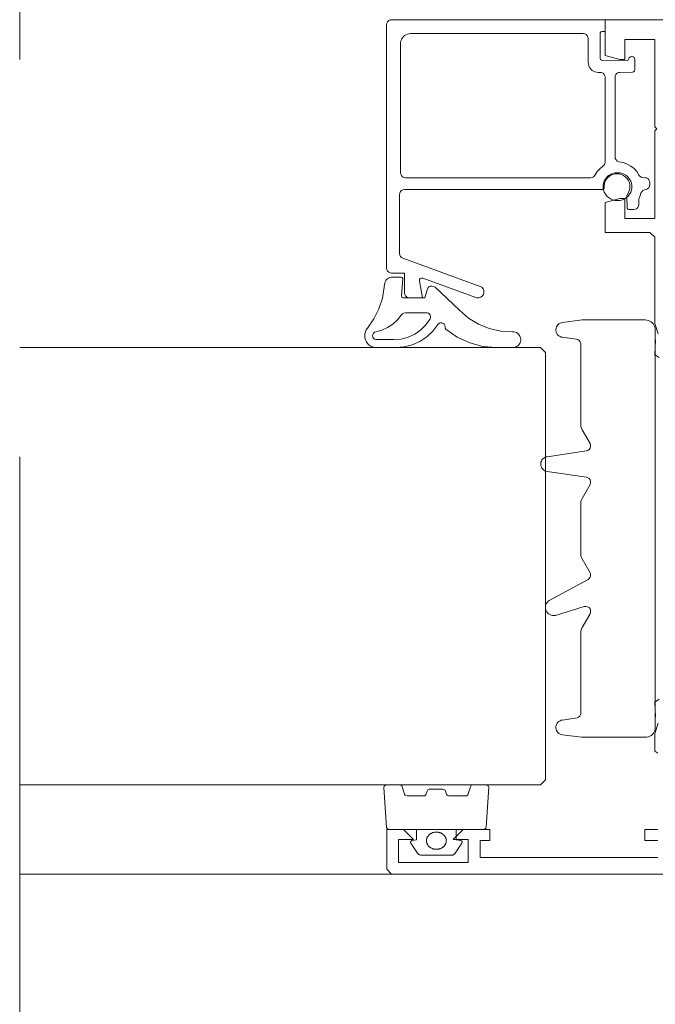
# Paper-space layout 'AD-03 DETAL MONTAŻU OKNA' of a CAD drawing. Header units: millimetres. Extents: x 0 to 420, y 0 to 297.
# Tile 17 of 40: x 155.12 to 161.52, y 46.34 to 56.25. Entities that reach past the tile are written whole.
import ezdxf
from ezdxf.xclip import XClip

# ---------------------------------------------------------------- set-up
doc = ezdxf.new("R2010")
doc.units = ezdxf.units.MM
doc.header["$MEASUREMENT"] = 0
doc.header["$XCLIPFRAME"] = 0
doc.linetypes.add('przerywama detal', pattern=[120, 80, -40])
doc.layers.add('A_linie_Nr_pióra__10', color=7, linetype='Continuous', lineweight=13, true_color=0x4b4b4b)
doc.layers.add('A_podrys', color=7, linetype='Continuous')
doc.layers.add('A_stolarka_Nr_pióra__3', color=252, linetype='Continuous', lineweight=13)

# ---------------------------------------------------------------- blocks, each defined once
blk = doc.blocks.new('Rysunek_1_1', base_point=(-23204.6361, -13199.2849))
at = {"layer": 'A_linie_Nr_pióra__10', "color": 251, "linetype": 'przerywama detal', "lineweight": 13, "ltscale": 0.1, "true_color": 0x4b4b4b}
blk.add_line((155.123, 31.8536), (155.123, 91.8536), dxfattribs=at)
at = {"layer": 'A_stolarka_Nr_pióra__3', "color": 252, "linetype": 'Continuous', "lineweight": 13, "ltscale": 0.1}
for p, q in [((160.3679, 52.9536), (155.123, 52.9536)), ((160.3679, 52.9536), (160.4179, 52.9036)), ((160.4179, 52.9036), (160.4179, 48.6036)), ((160.3679, 48.5536), (155.123, 48.5536)), ((160.4179, 48.6036), (160.3679, 48.5536)), ((159.119, 48.1039), (159.119, 48.0001)), ((159.251, 48.0549), (159.2547, 48.0577)), ((159.2547, 48.0577), (159.2586, 48.0604)), ((159.2586, 48.0604), (159.2626, 48.0629)), ((159.2626, 48.0629), (159.2668, 48.0653)), ((159.2668, 48.0653), (159.2711, 48.0674)), ((159.2711, 48.0674), (159.2756, 48.0694)), ((159.2756, 48.0694), (159.2801, 48.0712)), ((159.2801, 48.0712), (159.2848, 48.0727)), ((159.2848, 48.0727), (159.2895, 48.0741)), ((159.2895, 48.0741), (159.2943, 48.0753)), ((159.2943, 48.0753), (159.2992, 48.0762)), ((159.2992, 48.0762), (159.3041, 48.077)), ((159.3041, 48.077), (159.309, 48.0775)), ((159.309, 48.0775), (159.314, 48.0778)), ((159.314, 48.0778), (159.319, 48.0779)), ((159.319, 48.0779), (159.324, 48.0778)), ((159.324, 48.0778), (159.3289, 48.0775)), ((159.3289, 48.0775), (159.3339, 48.077)), ((159.3339, 48.077), (159.3388, 48.0762)), ((159.3388, 48.0762), (159.3436, 48.0753)), ((159.3436, 48.0753), (159.3484, 48.0741)), ((159.3484, 48.0741), (159.3532, 48.0727)), ((159.3532, 48.0727), (159.3578, 48.0712)), ((159.3578, 48.0712), (159.3624, 48.0694)), ((159.3624, 48.0694), (159.3668, 48.0674)), ((159.3668, 48.0674), (159.3711, 48.0653)), ((159.3711, 48.0653), (159.3753, 48.0629)), ((159.3753, 48.0629), (159.3794, 48.0604)), ((159.3794, 48.0604), (159.3832, 48.0577)), ((159.3832, 48.0577), (159.387, 48.0549)), ((159.519, 48.0001), (159.519, 48.1039)), ((159.0594, 47.9803), (159.059, 47.9761)), ((159.059, 47.9761), (159.0598, 47.972)), ((159.0609, 47.9842), (159.0594, 47.9803)), ((159.0598, 47.972), (159.0616, 47.9682)), ((159.0634, 47.9877), (159.0609, 47.9842)), ((159.0616, 47.9682), (159.1298, 47.8661)), ((159.0669, 47.9906), (159.0634, 47.9877)), ((159.0711, 47.9927), (159.0669, 47.9906)), ((159.0757, 47.9939), (159.0711, 47.9927)), ((159.119, 48.0001), (159.0757, 47.9939)), ((159.219, 47.9936), (159.2192, 47.9979)), ((159.219, 47.9893), (159.219, 47.9936)), ((159.2192, 47.985), (159.219, 47.9893)), ((159.2192, 47.9979), (159.2197, 48.0022)), ((159.2197, 47.9807), (159.2192, 47.985)), ((159.2197, 48.0022), (159.2205, 48.0065)), ((159.2205, 47.9765), (159.2197, 47.9807)), ((159.2205, 48.0065), (159.2215, 48.0107)), ((159.2215, 47.9722), (159.2205, 47.9765)), ((159.2215, 48.0107), (159.2227, 48.0149)), ((159.2227, 47.968), (159.2215, 47.9722)), ((159.2227, 48.0149), (159.2242, 48.019)), ((159.2242, 47.9639), (159.2227, 47.968)), ((159.2242, 48.019), (159.2259, 48.0231)), ((159.2259, 47.9599), (159.2242, 47.9639)), ((159.2259, 48.0231), (159.2278, 48.027)), ((159.2278, 47.9559), (159.2259, 47.9599)), ((159.2278, 48.027), (159.23, 48.0309)), ((159.23, 48.0309), (159.2324, 48.0347)), ((159.2324, 48.0347), (159.235, 48.0384)), ((159.235, 48.0384), (159.2378, 48.042)), ((159.2378, 48.042), (159.2408, 48.0454)), ((159.2408, 48.0454), (159.244, 48.0487)), ((159.244, 48.0487), (159.2474, 48.0519)), ((159.2474, 48.0519), (159.251, 48.0549)), ((159.387, 48.0549), (159.3906, 48.0519)), ((159.3906, 48.0519), (159.3939, 48.0487)), ((159.3939, 48.0487), (159.3972, 48.0454)), ((159.3972, 48.0454), (159.4002, 48.042)), ((159.4002, 48.042), (159.403, 48.0384)), ((159.403, 48.0384), (159.4056, 48.0347)), ((159.4056, 48.0347), (159.408, 48.0309)), ((159.408, 48.0309), (159.4101, 48.027)), ((159.4101, 48.027), (159.4121, 48.0231)), ((159.4121, 47.9599), (159.4101, 47.9559)), ((159.4121, 48.0231), (159.4138, 48.019)), ((159.4138, 47.9639), (159.4121, 47.9599)), ((159.4138, 48.019), (159.4152, 48.0149)), ((159.4152, 47.968), (159.4138, 47.9639)), ((159.4152, 48.0149), (159.4165, 48.0107)), ((159.4165, 47.9722), (159.4152, 47.968)), ((159.4165, 48.0107), (159.4175, 48.0065)), ((159.4175, 47.9765), (159.4165, 47.9722)), ((159.4175, 48.0065), (159.4182, 48.0022)), ((159.4182, 47.9807), (159.4175, 47.9765)), ((159.4182, 48.0022), (159.4187, 47.9979)), ((159.4187, 47.985), (159.4182, 47.9807)), ((159.4187, 47.9979), (159.4189, 47.9936)), ((159.4189, 47.9893), (159.4187, 47.985)), ((159.4189, 47.9936), (159.4189, 47.9893)), ((159.5081, 47.8661), (159.5763, 47.9682)), ((159.5623, 47.9939), (159.519, 48.0001)), ((159.5669, 47.9927), (159.5623, 47.9939)), ((159.571, 47.9906), (159.5669, 47.9927)), ((159.5745, 47.9877), (159.571, 47.9906)), ((159.5771, 47.9842), (159.5745, 47.9877)), ((159.5763, 47.9682), (159.5782, 47.972)), ((159.5786, 47.9803), (159.5771, 47.9842)), ((159.5782, 47.972), (159.579, 47.9761)), ((159.579, 47.9761), (159.5786, 47.9803)), ((159.1298, 47.8661), (159.1327, 47.8623)), ((159.1327, 47.8623), (159.136, 47.8588)), ((159.23, 47.952), (159.2278, 47.9559)), ((159.2324, 47.9482), (159.23, 47.952)), ((159.235, 47.9446), (159.2324, 47.9482)), ((159.2378, 47.941), (159.235, 47.9446)), ((159.2408, 47.9376), (159.2378, 47.941)), ((159.244, 47.9342), (159.2408, 47.9376)), ((159.2474, 47.9311), (159.244, 47.9342)), ((159.251, 47.9281), (159.2474, 47.9311)), ((159.2547, 47.9252), (159.251, 47.9281)), ((159.2586, 47.9225), (159.2547, 47.9252)), ((159.2626, 47.92), (159.2586, 47.9225)), ((159.2756, 47.9136), (159.2626, 47.92)), ((159.2801, 47.9118), (159.2756, 47.9136)), ((159.2848, 47.9102), (159.2801, 47.9118)), ((159.2895, 47.9088), (159.2848, 47.9102)), ((159.2943, 47.9077), (159.2895, 47.9088)), ((159.2992, 47.9067), (159.2943, 47.9077)), ((159.3041, 47.906), (159.2992, 47.9067)), ((159.309, 47.9054), (159.3041, 47.906)), ((159.314, 47.9051), (159.309, 47.9054)), ((159.319, 47.905), (159.314, 47.9051)), ((159.324, 47.9051), (159.319, 47.905)), ((159.3289, 47.9054), (159.324, 47.9051)), ((159.3339, 47.906), (159.3289, 47.9054)), ((159.3388, 47.9067), (159.3339, 47.906)), ((159.3436, 47.9077), (159.3388, 47.9067)), ((159.3484, 47.9088), (159.3436, 47.9077)), ((159.3532, 47.9102), (159.3484, 47.9088)), ((159.3578, 47.9118), (159.3532, 47.9102)), ((159.3711, 47.9177), (159.3578, 47.9118)), ((159.3753, 47.92), (159.3711, 47.9177)), ((159.3794, 47.9225), (159.3753, 47.92)), ((159.3832, 47.9252), (159.3794, 47.9225)), ((159.387, 47.9281), (159.3832, 47.9252)), ((159.3906, 47.9311), (159.387, 47.9281)), ((159.3939, 47.9342), (159.3906, 47.9311)), ((159.3972, 47.9376), (159.3939, 47.9342)), ((159.4002, 47.941), (159.3972, 47.9376)), ((159.403, 47.9446), (159.4002, 47.941)), ((159.4056, 47.9482), (159.403, 47.9446)), ((159.408, 47.952), (159.4056, 47.9482)), ((159.4101, 47.9559), (159.408, 47.952)), ((159.502, 47.8588), (159.5053, 47.8623)), ((159.5053, 47.8623), (159.5081, 47.8661)), ((159.136, 47.8588), (159.1397, 47.8556)), ((159.1397, 47.8556), (159.1437, 47.8527)), ((159.1437, 47.8527), (159.1481, 47.8502)), ((159.1481, 47.8502), (159.1528, 47.8482)), ((159.1528, 47.8482), (159.1577, 47.8466)), ((159.1577, 47.8466), (159.1731, 47.8445)), ((159.1731, 47.8445), (159.4648, 47.8445)), ((159.4648, 47.8445), (159.4701, 47.8447)), ((159.4701, 47.8447), (159.4752, 47.8454)), ((159.4752, 47.8454), (159.4803, 47.8466)), ((159.4803, 47.8466), (159.4852, 47.8482)), ((159.4852, 47.8482), (159.4898, 47.8502)), ((159.4898, 47.8502), (159.4942, 47.8527)), ((159.4942, 47.8527), (159.4983, 47.8556)), ((159.4983, 47.8556), (159.502, 47.8588)), ((158.9179, 47.6536), (155.123, 47.6536))]:
    blk.add_line(p, q, dxfattribs=at)
at = {"layer": 'A_stolarka_Nr_pióra__3', "color": 252, "linetype": 'Continuous', "lineweight": 13, "ltscale": 0.1, "flags": 128}
for points in [[(159.7174, 53.4572), (159.181, 53.6525), (159.1681, 53.6536), (159.1563, 53.6481), (159.1489, 53.6375), (159.1478, 53.6246), (159.1779, 53.4536), (159.0479, 53.4536), (159.0325, 53.456), (159.0186, 53.4631), (159.0075, 53.4742), (159.0004, 53.4881), (158.9979, 53.5036), (158.9979, 53.7036), (158.9329, 53.7036), (158.8679, 53.7036), (158.8525, 53.706), (158.8386, 53.7131), (158.8275, 53.7242), (158.8204, 53.7381), (158.8179, 53.7536), (158.8179, 56.2036), (158.8204, 56.219), (158.8275, 56.233), (158.8386, 56.244), (158.8525, 56.2511), (158.8679, 56.2536), (161.0179, 56.2536), (161.0179, 56.1336), (160.9879, 56.1336), (160.9762, 56.1298), (160.9689, 56.1198), (160.9679, 55.8636), (160.9718, 55.8518), (160.9818, 55.8446), (161.2475, 55.8436), (161.262, 55.8686), (161.2721, 55.8791), (161.286, 55.8835), (161.3003, 55.8809), (161.3117, 55.8718), (161.3175, 55.8585), (161.3179, 55.7536), (161.3147, 55.74), (161.3056, 55.7293), (161.2926, 55.7239), (161.1679, 55.7236), (161.1525, 55.7211), (161.1386, 55.714), (161.1275, 55.703), (161.1204, 55.689), (161.1179, 55.6736), (161.1179, 54.8721), (161.1206, 54.856), (161.1283, 54.8417), (161.1401, 54.8305), (161.1549, 54.8238), (161.2033, 54.8149), (161.2418, 54.801), (161.2776, 54.7809), (161.3096, 54.7553), (161.337, 54.7248), (161.3591, 54.6902), (161.3683, 54.6779), (161.3809, 54.6689), (161.3956, 54.6642), (161.4179, 54.6636), (161.4334, 54.6611), (161.4473, 54.654), (161.4584, 54.643), (161.4655, 54.629), (161.4679, 54.6136), (161.4679, 54.5936), (161.4653, 54.5775), (161.4575, 54.563), (161.4456, 54.5519), (161.4307, 54.5452), (161.4141, 54.5423), (161.3985, 54.535), (161.3863, 54.5228), (161.379, 54.5073), (161.3719, 54.4856), (161.3629, 54.4646), (161.3585, 54.4503), (161.3579, 54.3936), (161.3555, 54.3781), (161.3484, 54.3642), (161.3373, 54.3531), (161.3234, 54.346), (161.3079, 54.3436), (161.2579, 54.3436), (161.2462, 54.3474), (161.2389, 54.3574), (161.2379, 54.4853), (161.2529, 54.5129), (161.2615, 54.5332), (161.2666, 54.5546), (161.2679, 54.5766), (161.2655, 54.5985), (161.2595, 54.6197), (161.25, 54.6395), (161.2372, 54.6575), (161.2217, 54.673), (161.2037, 54.6857), (161.1838, 54.6952), (161.1626, 54.7012), (161.1407, 54.7036), (161.1187, 54.7022), (161.0973, 54.6971), (161.0771, 54.6884), (161.0585, 54.6765), (161.0423, 54.6616), (161.0288, 54.6442), (161.0185, 54.6248), (161.0115, 54.6039), (161.0082, 54.5821), (161.0086, 54.5601), (161.0049, 54.5485), (160.9937, 54.5436), (158.9979, 54.5436), (158.9825, 54.5411), (158.9686, 54.534), (158.9575, 54.523), (158.9504, 54.509), (158.9479, 54.4936), (158.9479, 53.9), (158.9503, 53.8849), (158.957, 53.8713), (158.9675, 53.8603), (158.9808, 53.853), (159.7585, 53.57), (159.7757, 53.5602), (159.7888, 53.5455), (159.7964, 53.5272), (159.7976, 53.5075), (159.7924, 53.4885), (159.7813, 53.4721), (159.7655, 53.4603), (159.7467, 53.4542), (159.727, 53.4546)], [(158.9579, 55.3636), (158.9579, 54.7136), (158.9604, 54.6981), (158.9675, 54.6842), (158.9786, 54.6731), (158.9925, 54.666), (159.0079, 54.6636), (160.8726, 54.6636), (160.8879, 54.666), (160.9017, 54.6729), (160.9127, 54.6837), (160.9384, 54.7242), (160.9651, 54.7542), (160.9963, 54.7796), (161.0079, 54.7907), (161.0154, 54.8049), (161.0179, 54.8208), (161.0179, 55.6736), (161.0155, 55.689), (161.0084, 55.703), (160.9973, 55.714), (160.9834, 55.7211), (160.9679, 55.7236), (160.948, 55.7236), (160.9323, 55.7248), (160.917, 55.7285), (160.9025, 55.7345), (160.8892, 55.7427), (160.8772, 55.7529), (160.867, 55.7648), (160.8588, 55.7782), (160.8528, 55.7927), (160.8492, 55.8079), (160.8479, 55.8236), (160.8479, 56.0636), (160.8455, 56.079), (160.8384, 56.093), (160.8273, 56.104), (160.8134, 56.1111), (160.7979, 56.1136), (159.0579, 56.1136), (159.0423, 56.1123), (159.027, 56.1087), (159.0125, 56.1027), (158.9992, 56.0945), (158.9872, 56.0843), (158.977, 56.0724), (158.9688, 56.059), (158.9628, 56.0445), (158.9592, 56.0292), (158.9579, 56.0136)], [(161.1379, 54.4336), (161.1149, 54.4355), (161.0925, 54.4412), (161.0713, 54.4505), (161.052, 54.4631), (161.0349, 54.4788), (161.0207, 54.497), (161.0097, 54.5173), (161.0022, 54.5392), (160.9984, 54.562), (160.9984, 54.5851), (161.0022, 54.6079), (161.0097, 54.6298), (161.0207, 54.6502), (161.0349, 54.6684), (161.052, 54.6841), (161.0713, 54.6967), (161.0925, 54.706), (161.1149, 54.7117), (161.1379, 54.7136), (161.1479, 54.7136), (161.171, 54.7117), (161.1934, 54.706), (161.2146, 54.6967), (161.2339, 54.6841), (161.2509, 54.6684), (161.2652, 54.6502), (161.2762, 54.6298), (161.2837, 54.6079), (161.2875, 54.5851), (161.2875, 54.562), (161.2837, 54.5392), (161.2762, 54.5173), (161.2652, 54.497), (161.2509, 54.4788), (161.2339, 54.4631), (161.2146, 54.4505), (161.1934, 54.4412), (161.171, 54.4355), (161.1479, 54.4336)], [(159.3339, 53.185), (159.2833, 53.1185), (159.2224, 53.0614), (159.1527, 53.0152), (159.0764, 52.9813), (158.9955, 52.9606), (158.9122, 52.9536), (158.7174, 52.9536), (158.6967, 52.9554), (158.6765, 52.9608), (158.6576, 52.9695), (158.6405, 52.9815), (158.6258, 52.9962), (158.6137, 53.0132), (158.6049, 53.032), (158.5994, 53.0522), (158.5974, 53.0729), (158.5991, 53.0937), (158.6044, 53.1138), (158.6131, 53.1328), (158.6249, 53.15), (158.6898, 53.2419), (158.7403, 53.3426), (158.7751, 53.4497), (158.7935, 53.5607), (158.7962, 53.5906), (158.7984, 53.6036), (158.8027, 53.616), (158.8091, 53.6275), (158.8172, 53.6379), (158.8269, 53.6468), (158.8379, 53.6539), (158.85, 53.6592), (158.8627, 53.6624), (158.8758, 53.6635), (158.9627, 53.6635), (158.975, 53.6592), (158.9821, 53.6483), (158.968, 53.4752), (158.9712, 53.4626), (158.9814, 53.4546), (159.2027, 53.4535), (159.2249, 53.5364), (159.2318, 53.5515), (159.2433, 53.5636), (159.2581, 53.5711), (159.2746, 53.5735), (159.2909, 53.5702), (159.3052, 53.5619), (159.553, 53.3299), (159.6416, 53.2515), (159.7421, 53.1892), (159.8517, 53.1446), (159.9672, 53.1192), (160.0853, 53.1135), (160.0987, 53.1129), (160.1118, 53.1101), (160.1242, 53.1051), (160.1356, 53.0981), (160.1457, 53.0893), (160.1541, 53.079), (160.1608, 53.0674), (160.1654, 53.0549), (160.1679, 53.0417), (160.1681, 53.0284), (160.1661, 53.0151), (160.162, 53.0024), (160.1558, 52.9906), (160.1477, 52.98), (160.1379, 52.9708), (160.1268, 52.9634), (160.1146, 52.958), (160.1016, 52.9547), (160.0883, 52.9536), (159.9259, 52.9536), (159.788, 52.9656), (159.6543, 53.0011), (159.5286, 53.0592), (159.4149, 53.1381), (159.4085, 53.1477), (159.4077, 53.1635), (159.4053, 53.1769), (159.3986, 53.1888), (159.3883, 53.1978), (159.3755, 53.2027), (159.3619, 53.2031), (159.3489, 53.1988), (159.3381, 53.1904)], [(158.8044, 53.0336), (158.8913, 53.0336), (158.9643, 53.04), (159.035, 53.0589), (159.1013, 53.0898), (159.1613, 53.1318), (159.213, 53.1835), (159.255, 53.2435), (159.2596, 53.2555), (159.2601, 53.2683), (159.2565, 53.2806), (159.2492, 53.2912), (159.239, 53.2989), (159.2268, 53.303), (159.007, 53.3035), (158.9911, 53.3009), (158.9768, 53.2933), (158.9656, 53.2815), (158.9265, 53.2324), (158.8801, 53.19), (158.8276, 53.1555), (158.7704, 53.1295), (158.7099, 53.1129), (158.697, 53.1079), (158.6865, 53.0989), (158.6797, 53.0869), (158.6774, 53.0733), (158.6799, 53.0597), (158.6869, 53.0477), (158.6975, 53.0389), (158.7105, 53.0342)], [(161.5229, 49.1316), (161.5229, 53.1316), (161.5217, 53.1472), (161.5181, 53.1625), (161.512, 53.177), (161.5038, 53.1903), (161.4937, 53.2023), (161.4817, 53.2125), (161.4683, 53.2207), (161.4538, 53.2267), (161.4386, 53.2303), (161.4229, 53.2316), (160.7862, 53.2316), (160.5882, 53.2059), (160.5758, 53.2032), (160.564, 53.1984), (160.5532, 53.1918), (160.5437, 53.1834), (160.5357, 53.1735), (160.5296, 53.1624), (160.5254, 53.1504), (160.5232, 53.1379), (160.5232, 53.1252), (160.5254, 53.1127), (160.5296, 53.1007), (160.5357, 53.0897), (160.5437, 53.0798), (160.5532, 53.0714), (160.564, 53.0647), (160.5758, 53.0599), (160.5882, 53.0572), (160.7295, 53.0386), (160.7447, 53.034), (160.7578, 53.0249), (160.7673, 53.0121), (160.7723, 52.997), (160.7729, 52.177), (160.7745, 52.1596), (160.779, 52.1428), (160.7863, 52.127), (160.8662, 51.9886), (160.872, 51.9733), (160.8725, 51.9571), (160.8678, 51.9415), (160.8583, 51.9282), (160.8451, 51.9187), (160.8295, 51.914), (160.4346, 51.8559), (160.4222, 51.8532), (160.4105, 51.8484), (160.3997, 51.8418), (160.3902, 51.8334), (160.3822, 51.8235), (160.376, 51.8124), (160.3718, 51.8004), (160.3697, 51.7879), (160.3697, 51.7752), (160.3718, 51.7627), (160.376, 51.7507), (160.3822, 51.7397), (160.3902, 51.7298), (160.3997, 51.7214), (160.4105, 51.7147), (160.4222, 51.7099), (160.4346, 51.7072), (160.8295, 51.6491), (160.8451, 51.6444), (160.8583, 51.6349), (160.8678, 51.6216), (160.8725, 51.6061), (160.872, 51.5898), (160.8662, 51.5745), (160.7863, 51.4361), (160.779, 51.4203), (160.7745, 51.4035), (160.7729, 51.3861), (160.7729, 50.877), (160.7745, 50.8596), (160.779, 50.8428), (160.7863, 50.827), (160.8662, 50.6886), (160.8719, 50.6737), (160.8726, 50.6577), (160.8682, 50.6424), (160.8592, 50.6292), (160.8466, 50.6195), (160.4544, 50.4094), (160.4432, 50.4005), (160.4337, 50.3898), (160.4262, 50.3776), (160.4209, 50.3643), (160.418, 50.3503), (160.4175, 50.336), (160.4194, 50.3219), (160.4237, 50.3082), (160.4303, 50.2956), (160.439, 50.2842), (160.4495, 50.2745), (160.4615, 50.2667), (160.4746, 50.2611), (160.4885, 50.2578), (160.5028, 50.257), (160.517, 50.2586), (160.8084, 50.3474), (160.8252, 50.3495), (160.8418, 50.3458), (160.8562, 50.3368), (160.8668, 50.3235), (160.8723, 50.3075), (160.8721, 50.2905), (160.8662, 50.2745), (160.7863, 50.1361), (160.779, 50.1203), (160.7745, 50.1035), (160.7729, 50.0861), (160.7729, 49.2741), (160.7704, 49.2584), (160.7631, 49.2442), (160.7516, 49.2331), (160.7373, 49.2262), (160.5882, 49.2059), (160.5758, 49.2032), (160.564, 49.1984), (160.5532, 49.1918), (160.5437, 49.1834), (160.5357, 49.1735), (160.5296, 49.1624), (160.5254, 49.1504), (160.5232, 49.1379), (160.5232, 49.1252), (160.5254, 49.1127), (160.5296, 49.1007), (160.5357, 49.0897), (160.5437, 49.0798), (160.5532, 49.0714), (160.564, 49.0647), (160.5758, 49.0599), (160.5882, 49.0572), (160.7797, 49.032), (161.4229, 49.0316), (161.4386, 49.0328), (161.4538, 49.0365), (161.4683, 49.0425), (161.4817, 49.0507), (161.4937, 49.0608), (161.5038, 49.0728), (161.512, 49.0862), (161.5181, 49.1007), (161.5217, 49.1159)], [(159.0268, 48.4412), (159.1889, 48.4412), (159.203, 48.4442), (159.2138, 48.4527), (159.2274, 48.4911), (159.2345, 48.5021), (159.2467, 48.509), (159.3816, 48.5103), (159.3957, 48.5073), (159.4065, 48.4988), (159.4201, 48.4604), (159.4271, 48.4494), (159.4394, 48.4425), (159.6111, 48.4412), (159.6253, 48.4442), (159.6361, 48.4527), (159.663, 48.5344), (159.6701, 48.5454), (159.6823, 48.5522), (159.8172, 48.5536), (159.8313, 48.5505), (159.8421, 48.5422), (159.847, 48.5304), (159.8206, 48.1283), (159.816, 48.116), (159.8051, 48.1071), (159.7907, 48.1039), (158.8473, 48.1039), (158.8374, 48.1053), (158.8249, 48.1125), (158.8181, 48.124), (158.7908, 48.5261), (158.7935, 48.5385), (158.8026, 48.5483), (158.8159, 48.5532), (158.946, 48.5536), (158.9601, 48.5505), (158.9709, 48.5421), (158.9978, 48.4604), (159.0049, 48.4494)]]:
    blk.add_lwpolyline(points, close=True, dxfattribs=at)
for points in [[(161.5244, 53.0314), (161.5191, 52.8813), (161.5608, 52.8527)], [(166.2679, 56.2536), (161.018, 56.2536), (161.018, 55.8938), (161.168, 55.8536), (161.218, 55.8536), (161.218, 56.0538), (161.518, 56.0538), (161.518, 55.6139), (161.518, 55.174), (161.538, 55.154), (161.518, 55.134), (161.518, 54.2536), (161.218, 54.2536), (161.218, 54.4536), (161.1649, 54.4536), (161.018, 54.4142), (161.018, 54.1136), (161.468, 54.1136), (161.518, 54.0636), (161.5177, 53.2114), (161.5202, 53.1959), (161.5539, 53.0921)], [(161.5481, 47.9934), (161.4181, 47.9934), (161.4181, 48.1034), (161.5481, 48.1034)], [(161.5477, 48.8734), (161.5181, 48.8934), (161.5177, 49.0557), (161.5202, 49.0711), (161.5539, 49.1749)], [(161.5244, 49.2357), (161.5191, 49.3857), (161.5608, 49.4144)], [(162.7437, 47.6534), (158.8687, 47.6534), (158.8187, 47.7034), (158.8187, 48.1034), (158.9887, 48.1034), (159.0887, 48.0034), (158.9387, 48.0034), (158.9387, 47.7734), (159.6387, 47.7734), (159.6387, 48.0034), (159.4888, 48.0034), (159.5888, 48.1034), (159.8587, 48.1034), (159.8587, 47.9934), (159.7587, 47.9934), (159.7587, 47.8234), (161.5481, 47.8234)]]:
    blk.add_lwpolyline(points, dxfattribs=at)

psp = doc.layouts.new('AD-03 DETAL MONTAŻU OKNA')

# ---------------------------------------------------------------- block references
at = {"layer": 'A_podrys', "color": 37, "linetype": 'Continuous', "lineweight": 5, "true_color": 0x656532}
ref = psp.add_blockref('Rysunek_1_1', (-23204.6361, -13199.2849), dxfattribs=at)
XClip(ref).set_block_clipping_path([(34.9289216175, 13.2127592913), (219.0040190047, 283.3682711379)])

doc.saveas('drawing.dxf')
